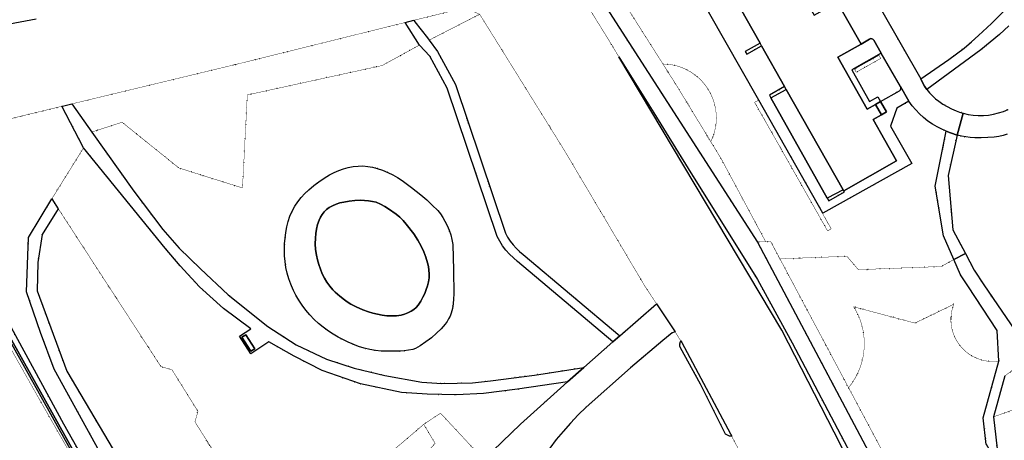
# Model space of a CAD drawing. Header units: millimetres. Extents: x 0 to 1134213, y -536989 to 313336.
# Tile 56 of 86: x 379802 to 544705, y -180352 to -109832. Entities that reach past the tile are written whole.
import ezdxf

# ---------------------------------------------------------------- set-up
doc = ezdxf.new("R2010")
doc.units = ezdxf.units.MM
doc.linetypes.add('DOT', pattern=[6.35, 0, -6.35])
for name, color, linetype in [('ondersteunendwaterdeel_oever_slootkant', 7, 'Continuous'), ('panden', 7, 'Continuous'), ('scheiding_muur', 7, 'Continuous'), ('terreindeelbegroeid', 7, 'DOT'), ('waterdeel', 4, 'Continuous'), ('wegdeel_rijbaan', 7, 'Continuous'), ('wegdeel_voetpad', 7, 'Continuous')]:
    doc.layers.add(name, color=color, linetype=linetype)
doc.layers.add('plustopo_luifel', color=7, linetype='Continuous', true_color=0x8a193f)
doc.layers.add('scheiding_hek', color=7, linetype='Continuous', true_color=0x8a193f)

msp = doc.modelspace()

# ---------------------------------------------------------------- linework, layer by layer
at = {"layer": 'ondersteunendwaterdeel_oever_slootkant'}
for points in [[(524422.7, -195850.6, 0), (517345.7, -181178.6, 0), (507461.7, -161888.6, 0), (480163.7, -116080.6, 0), (486000.7, -125455.6, 0), (491767.7, -134795.6, 0), (503382.7, -153406.6, 0), (509186.7, -163991.6, 0), (518919.7, -182570.6, 0), (524615.7, -195748.6, 0)], [(426049.7, -156001.6, 0), (425595.7, -155098.6, 0), (425212.7, -154198.6, 0), (424885.7, -153276.6, 0), (424613.7, -152336.6, 0), (424399.7, -151382.6, 0), (424251.7, -150399.6, 0), (424162.7, -149409.6, 0), (424131.7, -148415.6, 0), (424159.7, -147421.6, 0), (424347.7, -145497.6, 0), (424518.7, -144573.6, 0), (424758.7, -143664.6, 0), (425064.7, -142776.6, 0), (425437.7, -141913.6, 0), (425889.7, -141120.6, 0), (426399.7, -140363.6, 0), (426962.7, -139645.6, 0), (427577.7, -138971.6, 0), (428240.7, -138344.6, 0), (429052.7, -137650.6, 0), (429902.7, -137003.6, 0), (430787.7, -136404.6, 0), (431704.7, -135857.6, 0), (432452.7, -135466.6, 0), (433225.7, -135129.6, 0), (434020.7, -134847.6, 0), (434833.7, -134621.6, 0), (435660.7, -134453.6, 0), (436470.7, -134365.6, 0), (437285.7, -134353.6, 0), (438098.7, -134418.6, 0), (438901.7, -134559.6, 0), (439687.7, -134775.6, 0), (440570.7, -135085.6, 0), (441433.7, -135446.6, 0), (442274.7, -135856.6, 0), (443089.7, -136315.6, 0), (443877.7, -136820.6, 0), (445444.7, -137987.6, 0), (446985.7, -139190.6, 0), (447963.7, -140026.6, 0), (448905.7, -140902.6, 0), (449809.7, -141817.6, 0), (450262.7, -142382.6, 0), (450666.7, -142983.6, 0), (451018.7, -143615.6, 0), (451396.7, -144348.6, 0), (451719.7, -145108.6, 0), (451984.7, -145889.6, 0), (452190.7, -146689.6, 0), (452335.7, -147501.6, 0), (452446.7, -151832.6, 0), (452494.7, -155839.6, 0), (452482.7, -156651.6, 0), (452406.7, -157459.6, 0), (452266.7, -158258.6, 0), (452063.7, -159044.6, 0), (451875.7, -159529.6, 0), (451643.7, -159995.6, 0), (451370.7, -160438.6, 0), (451058.7, -160854.6, 0), (450371.7, -161643.6, 0), (449630.7, -162380.6, 0), (448761.7, -163142.6, 0), (447844.7, -163845.6, 0), (446882.7, -164485.6, 0), (446483.7, -164726.6, 0), (446064.7, -164931.6, 0), (445629.7, -165098.6, 0), (444916.7, -165242.6, 0), (444195.7, -165340.6, 0), (443469.7, -165391.6, 0), (441546.7, -165421.6, 0), (440350.7, -165390.6, 0), (439388.7, -165283.6, 0), (438434.7, -165114.6, 0), (437494.7, -164884.6, 0), (436570.7, -164594.6, 0), (434838.7, -163906.6, 0), (434027.7, -163527.6, 0), (433140.7, -163059.6, 0), (432280.7, -162545.6, 0), (431532.7, -162046.6, 0), (430640.7, -161398.6, 0), (429864.7, -160759.6, 0), (429120.7, -160070.6, 0), (428399.7, -159318.6, 0), (427725.7, -158524.6, 0), (427116.7, -157717.6, 0), (426557.7, -156875.6, 0)], [(441301.7, -159474.6, 0), (442096.7, -159506.6, 0), (442890.7, -159462.6, 0), (443676.7, -159342.6, 0), (444256.7, -159194.6, 0), (444815.7, -158981.6, 0), (445347.7, -158706.6, 0), (445784.7, -158416.6, 0), (446184.7, -158077.6, 0), (446542.7, -157694.6, 0), (446978.7, -157033.6, 0), (447346.7, -156331.6, 0), (447645.7, -155716.6, 0), (447896.7, -155081.6, 0), (448098.7, -154429.6, 0), (448250.7, -153763.6, 0), (448352.7, -153087.6, 0), (448375.7, -152464.6, 0), (448344.7, -151841.6, 0), (448259.7, -151223.6, 0), (448122.7, -150615.6, 0), (447839.7, -149659.6, 0), (447487.7, -148726.6, 0), (447066.7, -147822.6, 0), (446461.7, -146780.6, 0), (445825.7, -145756.6, 0), (444529.7, -144102.6, 0), (444011.7, -143516.6, 0), (443453.7, -142966.6, 0), (442860.7, -142456.6, 0), (441596.7, -141534.6, 0), (440929.7, -141124.6, 0), (440236.7, -140761.6, 0), (439520.7, -140445.6, 0), (438875.7, -140288.6, 0), (438221.7, -140181.6, 0), (437560.7, -140124.6, 0), (436897.7, -140116.6, 0), (435951.7, -140155.6, 0), (435008.7, -140251.6, 0), (434073.7, -140402.6, 0), (433435.7, -140550.6, 0), (432813.7, -140756.6, 0), (432211.7, -141016.6, 0), (431636.7, -141330.6, 0), (431192.7, -141656.6, 0), (430795.7, -142036.6, 0), (430450.7, -142465.6, 0), (430163.7, -142934.6, 0), (429939.7, -143437.6, 0), (429686.7, -144176.6, 0), (429498.7, -144934.6, 0), (429377.7, -145705.6, 0), (429323.7, -146484.6, 0), (429313.7, -147427.6, 0), (429367.7, -148369.6, 0), (429487.7, -149304.6, 0), (429656.7, -150106.6, 0), (429879.7, -150894.6, 0), (430156.7, -151666.6, 0), (430485.7, -152416.6, 0), (430841.7, -153150.6, 0), (431258.7, -153851.6, 0), (431733.7, -154514.6, 0), (432263.7, -155134.6, 0), (432645.7, -155516.6, 0), (433417.7, -156200.6, 0), (434211.7, -156814.6, 0), (434630.7, -157107.6, 0), (435252.7, -157508.6, 0), (436128.7, -157995.6, 0), (437267.7, -158495.6, 0), (438195.7, -158817.6, 0), (438958.7, -159039.6, 0), (439731.7, -159223.6, 0), (440513.7, -159367.6, 0)], [(499045.7, -179673.6, 0), (498685.7, -179639.6, 0), (498460.7, -179567.6, 0), (498224.7, -179446.6, 0), (498008.7, -179291.6, 0), (493832.7, -170956.6, 0), (490461.7, -164833.6, 0), (490372.7, -164552.6, 0), (490354.7, -164258.6, 0), (490407.7, -163968.6, 0), (490529.7, -163699.6, 0), (490678.7, -163968.6, 0), (498838.7, -179285.6, 0)]]:
    msp.add_polyline3d(points, close=True, dxfattribs=at)
for points in [[(485350.7, -354712.6, 0), (478494.7, -342361.6, 0), (477964.7, -341407.6, 0), (469174.7, -325571.6, 0), (466432.7, -320631.6, 0), (464083.7, -315172.6, 0), (458663.7, -305773.6, 0), (452352.7, -294634.6, 0), (443927.7, -279342.6, 0), (427703.7, -250006.6, 0), (425407.7, -245911.6, 0), (415516.7, -228066.6, 0), (425265.7, -216048.6, 0), (432461.7, -206861.6, 0), (431807.7, -205918.6, 0), (414480.7, -227292.6, 0), (412859.7, -225348.6, 0), (411538.7, -222979.6, 0), (360151.7, -130815.6, 0)], [(361524.7, -130483.6, 0), (387117.7, -177583.6, 0), (414404.7, -225807.6, 0), (431997.7, -204354.6, 0), (432664.7, -205533.6, 0), (433481.7, -206976.6, 0), (428184.7, -213988.6, 0), (428041.7, -214156.6, 0), (416422.7, -227767.6, 0), (428571.7, -249515.6, 0), (445135.7, -278563.6, 0), (453171.7, -293717.6, 0), (464988.7, -314660.6, 0), (487397.7, -355733.6, 0), (509636.7, -342552.6, 0), (528585.7, -330230.6, 0), (529923.7, -328542.6, 0), (548906.7, -316702.6, 0), (551616.7, -317055.6, 0), (552318.7, -318926.6, 0), (510773.7, -345108.6, 0), (501409.7, -350431.6, 0), (488413.7, -358286.6, 0)]]:
    msp.add_polyline3d(points, dxfattribs=at)
at = {"layer": 'panden'}
msp.add_polyline3d([(511279.7, -106310.6, 0), (511584.7, -106850.6, 0), (512858.7, -109099.6, 0), (516255.7, -107175.6, 0), (516729.7, -106907.6, 0), (520706.7, -113930.6, 0), (516835.7, -116123.6, 0), (521762.7, -124822.6, 0), (523154.7, -124034.6, 0), (524140.7, -125774.6, 0), (522748.7, -126562.6, 0), (526666.7, -133482.6, 0), (517804.7, -138502.6, 0), (517722.7, -138357.6, 0), (508187.7, -121528.6, 0), (507911.7, -121041.6, 0), (504030.7, -114192.6, 0), (503794.7, -113774.6, 0), (489219.7, -88029.6, 0), (498082.7, -83008.6, 0)], close=True, dxfattribs=at)
at = {"layer": 'plustopo_luifel'}
msp.add_polyline3d([(517722.7, -138357.6, 0), (515059.7, -139771.6, 0), (505620.7, -122936.6, 0), (508187.7, -121528.6, 0)], dxfattribs=at)
at = {"layer": 'scheiding_hek'}
for p, q in [((467126.7, -90830.6), (503375.7, -147107.6)), ((503375.7, -147107.6), (528167.7, -193864.6))]:
    msp.add_line(p, q, dxfattribs=at)
at = {"layer": 'scheiding_muur'}
msp.add_polyline3d([(417023.7, -163047.6, 0), (418539.7, -165401.6, 0), (419170.7, -164995.6, 0), (417654.7, -162641.6, 0), (417023.7, -163047.6, 0)], dxfattribs=at)
at = {"layer": 'terreindeelbegroeid'}
for points in [[(465476.7, -88920.6, 0), (465778.7, -88736.6, 0), (467126.7, -90830.6, 0), (503375.7, -147107.6, 0), (528167.7, -193864.6, 0), (527073.7, -194472.6, 0), (536884.7, -211847.6, 0), (533372.7, -213844.6, 0), (527442.7, -201873.6, 0), (524422.7, -195850.6, 0), (524615.7, -195748.6, 0), (518919.7, -182570.6, 0), (509186.7, -163991.6, 0), (503382.7, -153406.6, 0), (491767.7, -134795.6, 0), (486000.7, -125455.6, 0), (480163.7, -116080.6, 0), (478968.7, -114075.6, 0), (467811.7, -96030.6, 0), (466027.7, -93097.6, 0), (467134.7, -91467.6, 0), (466024.7, -89803.6, 0)], [(477234.7, -101010.6, 0), (487525.7, -117252.6, 0), (489943.7, -121069.6, 0), (495548.7, -130291.6, 0), (497322.7, -133209.6, 0), (504743.7, -147062.6, 0), (503375.7, -147107.6, 0), (494641.7, -133547.6, 0), (485345.7, -119115.6, 0), (481819.7, -113640.6, 0), (467126.7, -90830.6, 0), (467527.7, -90600.6, 0), (469786.7, -89256.6, 0)], [(448384.7, -113256.6, 0), (448095.7, -112855.6, 0), (446005.7, -110219.6, 0), (445824.7, -109940.6, 0), (453031.7, -108161.6, 0), (455066.7, -108165.6, 0), (456834.7, -108918.6, 0)], [(391882.7, -128667.6, 0), (388551.7, -123946.6, 0), (416136.7, -117303.6, 0), (443819.7, -110435.6, 0), (444362.7, -110301.6, 0), (446744.7, -114098.6, 0), (440489.7, -117522.6, 0), (417926.7, -122447.6, 0), (417118.7, -138044.6, 0), (406459.7, -134690.6, 0), (396947.7, -127027.6, 0)], [(458179.7, -111080.6, 0), (460177.7, -114294.6, 0), (470972.7, -131657.6, 0), (484606.7, -154675.6, 0), (486471.7, -157481.6, 0), (480311.7, -162855.6, 0), (464131.7, -149186.6, 0), (463523.7, -148691.6, 0), (462955.7, -148150.6, 0), (462430.7, -147567.6, 0), (461951.7, -146945.6, 0), (461522.7, -146289.6, 0), (461145.7, -145601.6, 0), (452763.7, -120717.6, 0), (449759.7, -115160.6, 0), (448384.7, -113256.6, 0), (456834.7, -108918.6, 0)], [(504030.7, -114192.6, 0), (501576.7, -115627.6, 0), (501321.7, -115175.6, 0), (503794.7, -113774.6, 0)], [(479167.7, -163853.6, 0), (474286.7, -168135.6, 0), (466047.7, -169400.6, 0), (458634.7, -170400.6, 0), (455643.7, -170686.6, 0), (450505.7, -170851.6, 0), (447178.7, -170586.6, 0), (440970.7, -169495.6, 0), (435824.7, -168255.6, 0), (431177.7, -166757.6, 0), (426129.7, -164340.6, 0), (421347.7, -161294.6, 0), (414733.7, -155944.6, 0), (410108.7, -151615.6, 0), (406523.7, -148154.6, 0), (403755.7, -144995.6, 0), (398893.7, -138604.6, 0), (391882.7, -128667.6, 0), (396947.7, -127027.6, 0), (406459.7, -134690.6, 0), (417118.7, -138044.6, 0), (417926.7, -122447.6, 0), (440489.7, -117522.6, 0), (446744.7, -114098.6, 0), (448486.7, -115959.6, 0), (451382.7, -121318.6, 0), (459757.7, -146176.6, 0), (460188.7, -146978.6, 0), (460679.7, -147743.6, 0), (461229.7, -148468.6, 0), (461834.7, -149148.6, 0), (462490.7, -149779.6, 0), (463193.7, -150357.6, 0)], [(527331.7, -121054.6, 0), (527391.7, -121238.6, 0), (527377.7, -121432.6, 0), (527291.7, -121605.6, 0), (527146.7, -121734.6, 0), (523978.7, -123559.6, 0), (523513.7, -122739.6, 0), (522121.7, -123528.6, 0), (519140.7, -118264.6, 0), (524105.7, -115452.6, 0)], [(524007.7, -116324.6, 0), (519892.7, -118650.6, 0), (519744.7, -118389.6, 0), (519596.7, -118128.6, 0), (523711.7, -115802.6, 0), (523859.7, -116063.6, 0)], [(524007.7, -116324.6, 0), (523859.7, -116063.6, 0), (523711.7, -115802.6, 0), (519596.7, -118128.6, 0), (519744.7, -118389.6, 0), (519892.7, -118650.6, 0)], [(495548.7, -130291.6, 0), (489943.7, -121069.6, 0), (487525.7, -117252.6, 0), (488353.7, -117299.6, 0), (489173.7, -117421.6, 0), (489979.7, -117618.6, 0), (490763.7, -117888.6, 0), (491519.7, -118229.6, 0), (492241.7, -118637.6, 0), (492922.7, -119110.6, 0), (493557.7, -119643.6, 0), (494141.7, -120232.6, 0), (494668.7, -120872.6, 0), (495135.7, -121557.6, 0), (495537.7, -122283.6, 0), (495870.7, -123042.6, 0), (496133.7, -123829.6, 0), (496323.7, -124636.6, 0), (496438.7, -125457.6, 0), (496477.7, -126286.6, 0), (496440.7, -127114.6, 0), (496328.7, -127936.6, 0), (496140.7, -128744.6, 0), (495880.7, -129531.6, 0)], [(508187.7, -121528.6, 0), (505620.7, -122936.6, 0), (505364.7, -122484.6, 0), (507911.7, -121041.6, 0)], [(514311.7, -142248.6, 0), (514239.7, -142288.6, 0), (515719.7, -144898.6, 0), (515415.7, -145071.6, 0), (515111.7, -145244.6, 0), (502888.7, -123697.6, 0), (503192.7, -123524.6, 0), (503496.7, -123351.6, 0), (503569.7, -123310.6, 0)], [(404098.7, -210252.6, 0), (399703.7, -202554.6, 0), (382767.7, -172893.6, 0), (372956.7, -155481.6, 0), (367579.7, -145940.6, 0), (359813.7, -130897.6, 0), (359849.7, -130888.6, 0), (359869.7, -130925.6, 0)], [(426049.7, -156001.6, 0), (426557.7, -156875.6, 0), (427116.7, -157717.6, 0), (427725.7, -158524.6, 0), (428399.7, -159318.6, 0), (429120.7, -160070.6, 0), (429864.7, -160759.6, 0), (430640.7, -161398.6, 0), (431532.7, -162046.6, 0), (432280.7, -162545.6, 0), (433140.7, -163059.6, 0), (434027.7, -163527.6, 0), (434838.7, -163906.6, 0), (436570.7, -164594.6, 0), (437494.7, -164884.6, 0), (438434.7, -165114.6, 0), (439388.7, -165283.6, 0), (440350.7, -165390.6, 0), (441546.7, -165421.6, 0), (443469.7, -165391.6, 0), (444195.7, -165340.6, 0), (444916.7, -165242.6, 0), (445629.7, -165098.6, 0), (446064.7, -164931.6, 0), (446483.7, -164726.6, 0), (446882.7, -164485.6, 0), (447844.7, -163845.6, 0), (448761.7, -163142.6, 0), (449630.7, -162380.6, 0), (450371.7, -161643.6, 0), (451058.7, -160854.6, 0), (451370.7, -160438.6, 0), (451643.7, -159995.6, 0), (451875.7, -159529.6, 0), (452063.7, -159044.6, 0), (452266.7, -158258.6, 0), (452406.7, -157459.6, 0), (452482.7, -156651.6, 0), (452494.7, -155839.6, 0), (452446.7, -151832.6, 0), (452335.7, -147501.6, 0), (452190.7, -146689.6, 0), (451984.7, -145889.6, 0), (451719.7, -145108.6, 0), (451396.7, -144348.6, 0), (451018.7, -143615.6, 0), (450666.7, -142983.6, 0), (450262.7, -142382.6, 0), (449809.7, -141817.6, 0), (448905.7, -140902.6, 0), (447963.7, -140026.6, 0), (446985.7, -139190.6, 0), (445444.7, -137987.6, 0), (443877.7, -136820.6, 0), (443089.7, -136315.6, 0), (442274.7, -135856.6, 0), (441433.7, -135446.6, 0), (440570.7, -135085.6, 0), (439687.7, -134775.6, 0), (438901.7, -134559.6, 0), (438098.7, -134418.6, 0), (437285.7, -134353.6, 0), (436470.7, -134365.6, 0), (435660.7, -134453.6, 0), (434833.7, -134621.6, 0), (434020.7, -134847.6, 0), (433225.7, -135129.6, 0), (432452.7, -135466.6, 0), (431704.7, -135857.6, 0), (430787.7, -136404.6, 0), (429902.7, -137003.6, 0), (429052.7, -137650.6, 0), (428240.7, -138344.6, 0), (427577.7, -138971.6, 0), (426962.7, -139645.6, 0), (426399.7, -140363.6, 0), (425889.7, -141120.6, 0), (425437.7, -141913.6, 0), (425064.7, -142776.6, 0), (424758.7, -143664.6, 0), (424518.7, -144573.6, 0), (424347.7, -145497.6, 0), (424159.7, -147421.6, 0), (424131.7, -148415.6, 0), (424162.7, -149409.6, 0), (424251.7, -150399.6, 0), (424399.7, -151382.6, 0), (424613.7, -152336.6, 0), (424885.7, -153276.6, 0), (425212.7, -154198.6, 0), (425595.7, -155098.6, 0)], [(517804.7, -138502.6, 0), (517927.7, -138719.6, 0), (515294.7, -140187.6, 0), (515059.7, -139771.6, 0), (517722.7, -138357.6, 0)], [(386263.7, -141526.6, 0), (403443.7, -167975.6, 0), (405304.7, -168521.6, 0), (409665.7, -175507.6, 0), (409150.7, -177255.6, 0), (416918.7, -189545.6, 0), (420372.7, -194869.6, 0), (408413.7, -196583.6, 0), (405798.7, -196059.6, 0), (403838.7, -195044.6, 0), (400340.7, -190006.6, 0), (396189.7, -183140.6, 0), (387694.7, -168731.6, 0), (382701.7, -155275.6, 0), (382829.7, -150522.6, 0), (383538.7, -145870.6, 0)], [(507125.7, -149930.6, 0), (508534.7, -152578.6, 0), (518621.7, -171525.6, 0), (527843.7, -188846.6, 0), (527147.7, -189239.6, 0), (529391.7, -193184.6, 0), (528166.7, -193865.6, 0), (528087.7, -193717.6, 0), (503375.7, -147107.6, 0), (504743.7, -147062.6, 0), (505583.7, -147034.6, 0)], [(536233.7, -150043.6, 0), (537369.7, -152633.6, 0), (538577.7, -154461.6, 0), (543512.7, -161930.6, 0), (543788.7, -167073.6, 0), (543048.7, -167138.6, 0), (542304.7, -167125.6, 0), (541567.7, -167033.6, 0), (540843.7, -166865.6, 0), (540141.7, -166621.6, 0), (539469.7, -166304.6, 0), (538833.7, -165918.6, 0), (538242.7, -165468.6, 0), (537702.7, -164957.6, 0), (537218.7, -164393.6, 0), (536797.7, -163781.6, 0), (536442.7, -163128.6, 0), (536158.7, -162441.6, 0), (535948.7, -161728.6, 0), (535815.7, -160997.6, 0), (535759.7, -160255.6, 0), (535782.7, -159513.6, 0), (535882.7, -158776.6, 0), (536060.7, -158055.6, 0), (536246.7, -157539.6, 0), (529746.7, -160696.6, 0), (519469.7, -157963.6, 0), (519669.7, -158274.6, 0), (520112.7, -159107.6, 0), (520486.7, -159972.6, 0), (520789.7, -160865.6, 0), (521018.7, -161780.6, 0), (521173.7, -162710.6, 0), (521251.7, -163650.6, 0), (521254.7, -164593.6, 0), (521179.7, -165533.6, 0), (521029.7, -166464.6, 0), (520804.7, -167380.6, 0), (520505.7, -168274.6, 0), (520135.7, -169142.6, 0), (519695.7, -169976.6, 0), (519190.7, -170772.6, 0), (518621.7, -171525.6, 0), (508534.7, -152578.6, 0), (507125.7, -149930.6, 0), (518350.7, -149499.6, 0), (520264.7, -151742.6, 0), (534146.7, -151209.6, 0)], [(551728.7, -173277.6, 0), (542913.7, -176410.6, 0), (544804.7, -169535.6, 0), (547351.7, -167741.6, 0), (549573.7, -171102.6, 0), (550630.7, -172210.6, 0)], [(564170.7, -197090.6, 0), (557540.7, -200945.6, 0), (558176.7, -202030.6, 0), (553742.7, -204535.6, 0), (543041.7, -185626.6, 0), (544074.7, -185038.6, 0), (543925.7, -184773.6, 0), (543816.7, -184229.6, 0), (543674.7, -183255.6, 0), (542913.7, -176410.6, 0), (551728.7, -173277.6, 0), (552987.7, -174409.6, 0), (554292.7, -175488.6, 0), (555640.7, -176512.6, 0), (557030.7, -177479.6, 0), (561831.7, -180514.6, 0), (567750.7, -184298.6, 0), (574090.7, -188178.6, 0)], [(455968.7, -185078.6, 0), (453078.7, -188022.6, 0), (448661.7, -192640.6, 0), (447229.7, -187876.6, 0), (446182.7, -184393.6, 0), (449379.7, -180850.6, 0), (447462.7, -177682.6, 0), (450286.7, -175805.6, 0), (456409.7, -182394.6, 0)]]:
    msp.add_polyline3d(points, close=True, dxfattribs=at)
for points in [[(544641.7, -108409.6, 0), (542532.7, -110459.6, 0), (540391.7, -112475.6, 0), (539193.7, -113548.6, 0), (537959.7, -114580.6, 0), (536692.7, -115570.6, 0), (535392.7, -116517.6, 0), (530703.7, -119763.6, 0), (513826.7, -90133.6, 0)], [(492412.7, -103641.6, 0), (503569.7, -123310.6, 0), (503496.7, -123351.6, 0), (503192.7, -123524.6, 0), (502888.7, -123697.6, 0), (515111.7, -145244.6, 0), (515415.7, -145071.6, 0), (515719.7, -144898.6, 0), (514239.7, -142288.6, 0), (514311.7, -142248.6, 0), (529212.7, -133919.6, 0), (525670.7, -127664.6, 0), (526719.7, -124645.6, 0), (528717.7, -123513.6, 0), (529268.7, -124255.6, 0), (529866.7, -124960.6, 0), (530509.7, -125624.6, 0), (531194.7, -126245.6, 0), (531917.7, -126820.6, 0), (532677.7, -127347.6, 0), (533469.7, -127823.6, 0), (534011.7, -128097.6, 0), (534946.7, -128524.6, 0), (533112.7, -137738.6, 0), (534497.7, -146081.6, 0), (536233.7, -150043.6, 0), (534146.7, -151209.6, 0), (520264.7, -151742.6, 0), (518350.7, -149499.6, 0), (507125.7, -149930.6, 0), (505583.7, -147034.6, 0), (504743.7, -147062.6, 0), (497322.7, -133209.6, 0), (495548.7, -130291.6, 0), (495880.7, -129531.6, 0), (496140.7, -128744.6, 0), (496328.7, -127936.6, 0), (496440.7, -127114.6, 0), (496477.7, -126286.6, 0), (496438.7, -125457.6, 0), (496323.7, -124636.6, 0), (496133.7, -123829.6, 0), (495870.7, -123042.6, 0), (495537.7, -122283.6, 0), (495135.7, -121557.6, 0), (494668.7, -120872.6, 0), (494141.7, -120232.6, 0), (493557.7, -119643.6, 0), (492922.7, -119110.6, 0), (492241.7, -118637.6, 0), (491519.7, -118229.6, 0), (490763.7, -117888.6, 0), (489979.7, -117618.6, 0), (489173.7, -117421.6, 0), (488353.7, -117299.6, 0), (487525.7, -117252.6, 0), (477234.7, -101010.6, 0)], [(545333.7, -124864.6, 0), (544546.7, -125200.6, 0), (543734.7, -125472.6, 0), (542903.7, -125679.6, 0), (542058.7, -125820.6, 0), (541205.7, -125893.6, 0), (540349.7, -125898.6, 0), (539495.7, -125835.6, 0), (538648.7, -125705.6, 0), (537815.7, -125508.6, 0), (537227.7, -125327.6, 0), (536650.7, -125112.6, 0), (535878.7, -124773.6, 0), (535143.7, -124396.6, 0), (534433.7, -123975.6, 0), (533749.7, -123513.6, 0), (533186.7, -123080.6, 0), (532659.7, -122603.6, 0), (532172.7, -122087.6, 0), (531727.7, -121533.6, 0), (540794.7, -114882.6, 0), (543909.7, -112306.6, 0), (544697.7, -111587.6, 0), (545459.7, -110841.6, 0)], [(414404.7, -225807.6, 0), (387117.7, -177583.6, 0), (361524.7, -130483.6, 0), (386881.7, -124350.6, 0), (390496.7, -131330.6, 0), (385184.7, -139864.6, 0), (381263.7, -146323.6, 0), (380953.7, -155477.6, 0), (383258.7, -162290.6, 0), (385566.7, -168432.6, 0), (399280.7, -193281.6, 0)], [(551798.7, -169674.6, 0), (541260.7, -154273.6, 0), (539644.7, -151799.6, 0), (538190.7, -149019.6, 0), (536111.7, -145044.6, 0), (535286.7, -135939.6, 0), (536795.7, -129173.6, 0), (537526.7, -129359.6, 0), (538265.7, -129497.6, 0), (539011.7, -129589.6, 0), (539761.7, -129633.6, 0), (540851.7, -129646.6, 0), (541940.7, -129612.6, 0), (543027.7, -129532.6, 0), (543764.7, -129432.6, 0), (544491.7, -129272.6, 0), (545202.7, -129051.6, 0)], [(416918.7, -189545.6, 0), (409150.7, -177255.6, 0), (409665.7, -175507.6, 0), (405304.7, -168521.6, 0), (403443.7, -167975.6, 0), (386263.7, -141526.6, 0), (385184.7, -139864.6, 0), (390496.7, -131330.6, 0), (404157.7, -148110.6, 0), (406656.7, -151088.6, 0), (409918.7, -154612.6, 0), (413922.7, -158266.6, 0), (418515.7, -161670.6, 0), (416624.7, -162888.6, 0), (418518.7, -165830.6, 0), (421553.7, -163852.6, 0), (425771.7, -166238.6, 0), (430484.7, -168654.6, 0), (436863.7, -170890.6, 0), (443768.7, -172327.6, 0), (448026.7, -172589.6, 0), (452967.7, -172751.6, 0), (457487.7, -172507.6, 0), (463192.7, -171782.6, 0), (471545.7, -170553.6, 0), (470374.7, -171585.6, 0), (463689.7, -177630.6, 0), (455968.7, -185078.6, 0)], [(527843.7, -188846.6, 0), (518621.7, -171525.6, 0), (519190.7, -170772.6, 0), (519695.7, -169976.6, 0), (520135.7, -169142.6, 0), (520505.7, -168274.6, 0), (520804.7, -167380.6, 0), (521029.7, -166464.6, 0), (521179.7, -165533.6, 0), (521254.7, -164593.6, 0), (521251.7, -163650.6, 0), (521173.7, -162710.6, 0), (521018.7, -161780.6, 0), (520789.7, -160865.6, 0), (520486.7, -159972.6, 0), (520112.7, -159107.6, 0), (519669.7, -158274.6, 0), (519469.7, -157963.6, 0), (529746.7, -160696.6, 0), (536246.7, -157539.6, 0), (536060.7, -158055.6, 0), (535882.7, -158776.6, 0), (535782.7, -159513.6, 0), (535759.7, -160255.6, 0), (535815.7, -160997.6, 0), (535948.7, -161728.6, 0), (536158.7, -162441.6, 0), (536442.7, -163128.6, 0), (536797.7, -163781.6, 0), (537218.7, -164393.6, 0), (537702.7, -164957.6, 0), (538242.7, -165468.6, 0), (538833.7, -165918.6, 0), (539469.7, -166304.6, 0), (540141.7, -166621.6, 0), (540843.7, -166865.6, 0), (541567.7, -167033.6, 0), (542304.7, -167125.6, 0), (543048.7, -167138.6, 0), (543788.7, -167073.6, 0), (541154.7, -176571.6, 0), (541681.7, -181042.6, 0)], [(468588.7, -181655.6, 0), (469667.7, -180236.6, 0), (470795.7, -178855.6, 0), (472030.7, -177454.6, 0), (473315.7, -176100.6, 0), (474650.7, -174794.6, 0), (482125.7, -168182.6, 0), (487495.7, -163616.6, 0), (489073.7, -162312.6, 0), (489599.7, -162188.6, 0), (490529.7, -163699.6, 0), (490407.7, -163968.6, 0), (490354.7, -164258.6, 0), (490372.7, -164552.6, 0), (490461.7, -164833.6, 0), (493832.7, -170956.6, 0), (498008.7, -179291.6, 0), (498224.7, -179446.6, 0), (498460.7, -179567.6, 0), (498685.7, -179639.6, 0), (499045.7, -179673.6, 0), (505633.7, -192039.6, 0)], [(456409.7, -182394.6, 0), (450286.7, -175805.6, 0), (447462.7, -177682.6, 0), (439481.7, -184481.6, 0)], [(439481.7, -184481.6, 0), (447462.7, -177682.6, 0), (449379.7, -180850.6, 0)]]:
    msp.add_polyline3d(points, dxfattribs=at)
at = {"layer": 'waterdeel'}
for points in [[(412859.7, -225348.6, 0), (412376.7, -224769.6, 0), (412346.7, -224728.6, 0), (411407.7, -223052.6, 0), (404098.7, -210252.6, 0), (359869.7, -130925.6, 0), (359849.7, -130888.6, 0), (360151.7, -130815.6, 0), (411538.7, -222979.6, 0)], [(441301.7, -159474.6, 0), (440513.7, -159367.6, 0), (439731.7, -159223.6, 0), (438958.7, -159039.6, 0), (438195.7, -158817.6, 0), (437267.7, -158495.6, 0), (436128.7, -157995.6, 0), (435252.7, -157508.6, 0), (434630.7, -157107.6, 0), (434211.7, -156814.6, 0), (433417.7, -156200.6, 0), (432645.7, -155516.6, 0), (432263.7, -155134.6, 0), (431733.7, -154514.6, 0), (431258.7, -153851.6, 0), (430841.7, -153150.6, 0), (430485.7, -152416.6, 0), (430156.7, -151666.6, 0), (429879.7, -150894.6, 0), (429656.7, -150106.6, 0), (429487.7, -149304.6, 0), (429367.7, -148369.6, 0), (429313.7, -147427.6, 0), (429323.7, -146484.6, 0), (429377.7, -145705.6, 0), (429498.7, -144934.6, 0), (429686.7, -144176.6, 0), (429939.7, -143437.6, 0), (430163.7, -142934.6, 0), (430450.7, -142465.6, 0), (430795.7, -142036.6, 0), (431192.7, -141656.6, 0), (431636.7, -141330.6, 0), (432211.7, -141016.6, 0), (432813.7, -140756.6, 0), (433435.7, -140550.6, 0), (434073.7, -140402.6, 0), (435008.7, -140251.6, 0), (435951.7, -140155.6, 0), (436897.7, -140116.6, 0), (437560.7, -140124.6, 0), (438221.7, -140181.6, 0), (438875.7, -140288.6, 0), (439520.7, -140445.6, 0), (440236.7, -140761.6, 0), (440929.7, -141124.6, 0), (441596.7, -141534.6, 0), (442860.7, -142456.6, 0), (443453.7, -142966.6, 0), (444011.7, -143516.6, 0), (444529.7, -144102.6, 0), (445825.7, -145756.6, 0), (446461.7, -146780.6, 0), (447066.7, -147822.6, 0), (447487.7, -148726.6, 0), (447839.7, -149659.6, 0), (448122.7, -150615.6, 0), (448259.7, -151223.6, 0), (448344.7, -151841.6, 0), (448375.7, -152464.6, 0), (448352.7, -153087.6, 0), (448250.7, -153763.6, 0), (448098.7, -154429.6, 0), (447896.7, -155081.6, 0), (447645.7, -155716.6, 0), (447346.7, -156331.6, 0), (446978.7, -157033.6, 0), (446542.7, -157694.6, 0), (446184.7, -158077.6, 0), (445784.7, -158416.6, 0), (445347.7, -158706.6, 0), (444815.7, -158981.6, 0), (444256.7, -159194.6, 0), (443676.7, -159342.6, 0), (442890.7, -159462.6, 0), (442096.7, -159506.6, 0)]]:
    msp.add_polyline3d(points, close=True, dxfattribs=at)
at = {"layer": 'wegdeel_rijbaan'}
for points in [[(513826.7, -90133.6, 0), (530703.7, -119763.6, 0), (530998.7, -120379.6, 0), (531340.7, -120970.6, 0), (531727.7, -121533.6, 0), (532172.7, -122087.6, 0), (532659.7, -122603.6, 0), (533186.7, -123080.6, 0), (533749.7, -123513.6, 0), (534433.7, -123975.6, 0), (535143.7, -124396.6, 0), (535878.7, -124773.6, 0), (536650.7, -125112.6, 0), (537227.7, -125327.6, 0), (537815.7, -125508.6, 0), (536795.7, -129173.6, 0), (535720.7, -128826.6, 0), (534946.7, -128524.6, 0), (534011.7, -128097.6, 0), (533469.7, -127823.6, 0), (532677.7, -127347.6, 0), (531917.7, -126820.6, 0), (531194.7, -126245.6, 0), (530509.7, -125624.6, 0), (529866.7, -124960.6, 0), (529268.7, -124255.6, 0), (528717.7, -123513.6, 0), (527331.7, -121054.6, 0), (524105.7, -115452.6, 0), (522839.7, -113255.6, 0), (522708.7, -113109.6, 0), (522532.7, -113024.6, 0), (522337.7, -113012.6, 0), (522152.7, -113074.6, 0), (520706.7, -113930.6, 0), (516729.7, -106907.6, 0)], [(545202.7, -129051.6, 0), (544491.7, -129272.6, 0), (543764.7, -129432.6, 0), (543027.7, -129532.6, 0), (541940.7, -129612.6, 0), (540851.7, -129646.6, 0), (539761.7, -129633.6, 0), (539011.7, -129589.6, 0), (538265.7, -129497.6, 0), (537526.7, -129359.6, 0), (536795.7, -129173.6, 0), (537815.7, -125508.6, 0), (538648.7, -125705.6, 0), (539495.7, -125835.6, 0), (540349.7, -125898.6, 0), (541205.7, -125893.6, 0), (542058.7, -125820.6, 0), (542903.7, -125679.6, 0), (543734.7, -125472.6, 0), (544546.7, -125200.6, 0), (545333.7, -124864.6, 0)], [(455968.7, -185078.6, 0), (463689.7, -177630.6, 0), (470374.7, -171585.6, 0), (471545.7, -170553.6, 0), (474286.7, -168135.6, 0), (479167.7, -163853.6, 0), (480311.7, -162855.6, 0), (486471.7, -157481.6, 0), (489599.7, -162188.6, 0), (489073.7, -162312.6, 0), (487495.7, -163616.6, 0), (482125.7, -168182.6, 0), (474650.7, -174794.6, 0), (473315.7, -176100.6, 0), (472030.7, -177454.6, 0), (470795.7, -178855.6, 0), (469667.7, -180236.6, 0), (468588.7, -181655.6, 0)]]:
    msp.add_polyline3d(points, dxfattribs=at)
at = {"layer": 'wegdeel_voetpad'}
for points in [[(489219.7, -88029.6, 0), (503794.7, -113774.6, 0), (501321.7, -115175.6, 0), (501576.7, -115627.6, 0), (504030.7, -114192.6, 0), (507911.7, -121041.6, 0), (505364.7, -122484.6, 0), (505620.7, -122936.6, 0), (515059.7, -139771.6, 0), (515294.7, -140187.6, 0), (517927.7, -138719.6, 0), (517804.7, -138502.6, 0), (526666.7, -133482.6, 0), (522748.7, -126562.6, 0), (524140.7, -125774.6, 0), (524966.7, -125305.6, 0), (523978.7, -123559.6, 0), (527146.7, -121734.6, 0), (527291.7, -121605.6, 0), (527377.7, -121432.6, 0), (527391.7, -121238.6, 0), (527331.7, -121054.6, 0), (528717.7, -123513.6, 0), (526719.7, -124645.6, 0), (525670.7, -127664.6, 0), (529212.7, -133919.6, 0), (514311.7, -142248.6, 0), (503569.7, -123310.6, 0), (492412.7, -103641.6, 0)], [(545459.7, -110841.6, 0), (544697.7, -111587.6, 0), (543909.7, -112306.6, 0), (540794.7, -114882.6, 0), (531727.7, -121533.6, 0), (531340.7, -120970.6, 0), (530998.7, -120379.6, 0), (530703.7, -119763.6, 0), (535392.7, -116517.6, 0), (536692.7, -115570.6, 0), (537959.7, -114580.6, 0), (539193.7, -113548.6, 0), (540391.7, -112475.6, 0), (542532.7, -110459.6, 0), (544641.7, -108409.6, 0), (545889.7, -107137.6, 0)], [(382536.7, -109722.6, 0), (378094.7, -110587.6, 0)], [(544804.7, -169535.6, 0), (542913.7, -176410.6, 0), (543674.7, -183255.6, 0), (543816.7, -184229.6, 0), (543925.7, -184773.6, 0), (543255.7, -183577.6, 0), (543164.7, -183629.6, 0), (541703.7, -181030.6, 0), (541681.7, -181042.6, 0), (541154.7, -176571.6, 0), (543788.7, -167073.6, 0), (543512.7, -161930.6, 0), (538577.7, -154461.6, 0), (537369.7, -152633.6, 0), (536233.7, -150043.6, 0), (538190.7, -149019.6, 0), (539644.7, -151799.6, 0), (541260.7, -154273.6, 0), (551798.7, -169674.6, 0)]]:
    msp.add_polyline3d(points, dxfattribs=at)
for points in [[(444362.7, -110301.6, 0), (445824.7, -109940.6, 0), (446005.7, -110219.6, 0), (448095.7, -112855.6, 0), (448384.7, -113256.6, 0), (449759.7, -115160.6, 0), (452763.7, -120717.6, 0), (461145.7, -145601.6, 0), (461522.7, -146289.6, 0), (461951.7, -146945.6, 0), (462430.7, -147567.6, 0), (462955.7, -148150.6, 0), (463523.7, -148691.6, 0), (464131.7, -149186.6, 0), (480311.7, -162855.6, 0), (479167.7, -163853.6, 0), (463193.7, -150357.6, 0), (462490.7, -149779.6, 0), (461834.7, -149148.6, 0), (461229.7, -148468.6, 0), (460679.7, -147743.6, 0), (460188.7, -146978.6, 0), (459757.7, -146176.6, 0), (451382.7, -121318.6, 0), (448486.7, -115959.6, 0), (446744.7, -114098.6, 0)], [(524105.7, -115452.6, 0), (519140.7, -118264.6, 0), (522121.7, -123528.6, 0), (523513.7, -122739.6, 0), (523978.7, -123559.6, 0), (523154.7, -124034.6, 0), (521762.7, -124822.6, 0), (516835.7, -116123.6, 0), (520706.7, -113930.6, 0), (522152.7, -113074.6, 0), (522337.7, -113012.6, 0), (522532.7, -113024.6, 0), (522708.7, -113109.6, 0), (522839.7, -113255.6, 0)], [(517722.7, -138357.6, 0), (515059.7, -139771.6, 0), (505620.7, -122936.6, 0), (508187.7, -121528.6, 0)], [(524140.7, -125774.6, 0), (523154.7, -124034.6, 0), (523978.7, -123559.6, 0), (524966.7, -125305.6, 0)], [(391882.7, -128667.6, 0), (398893.7, -138604.6, 0), (403755.7, -144995.6, 0), (406523.7, -148154.6, 0), (410108.7, -151615.6, 0), (414733.7, -155944.6, 0), (421347.7, -161294.6, 0), (426129.7, -164340.6, 0), (431177.7, -166757.6, 0), (435824.7, -168255.6, 0), (440970.7, -169495.6, 0), (447178.7, -170586.6, 0), (450505.7, -170851.6, 0), (455643.7, -170686.6, 0), (458634.7, -170400.6, 0), (466047.7, -169400.6, 0), (474286.7, -168135.6, 0), (471545.7, -170553.6, 0), (463192.7, -171782.6, 0), (457487.7, -172507.6, 0), (452967.7, -172751.6, 0), (448026.7, -172589.6, 0), (443768.7, -172327.6, 0), (436863.7, -170890.6, 0), (430484.7, -168654.6, 0), (425771.7, -166238.6, 0), (421553.7, -163852.6, 0), (418518.7, -165830.6, 0), (416624.7, -162888.6, 0), (418515.7, -161670.6, 0), (413922.7, -158266.6, 0), (409918.7, -154612.6, 0), (406656.7, -151088.6, 0), (404157.7, -148110.6, 0), (390496.7, -131330.6, 0), (386881.7, -124350.6, 0), (387168.7, -124281.6, 0), (388551.7, -123946.6, 0)], [(536795.7, -129173.6, 0), (535286.7, -135939.6, 0), (536111.7, -145044.6, 0), (538190.7, -149019.6, 0), (536233.7, -150043.6, 0), (534497.7, -146081.6, 0), (533112.7, -137738.6, 0), (534946.7, -128524.6, 0), (535720.7, -128826.6, 0)], [(386263.7, -141526.6, 0), (383538.7, -145870.6, 0), (382829.7, -150522.6, 0), (382701.7, -155275.6, 0), (387694.7, -168731.6, 0), (396189.7, -183140.6, 0), (400340.7, -190006.6, 0), (403838.7, -195044.6, 0), (405798.7, -196059.6, 0), (408413.7, -196583.6, 0), (420372.7, -194869.6, 0), (421311.7, -196316.6, 0), (408999.7, -198209.6, 0), (406705.7, -198124.6, 0), (402946.7, -197054.6, 0), (399280.7, -193281.6, 0), (385566.7, -168432.6, 0), (383258.7, -162290.6, 0), (380953.7, -155477.6, 0), (381263.7, -146323.6, 0), (385184.7, -139864.6, 0)], [(417023.7, -163047.6, 0), (418539.7, -165401.6, 0), (419170.7, -164995.6, 0), (417654.7, -162641.6, 0)], [(418539.7, -165401.6, 0), (417023.7, -163047.6, 0), (417654.7, -162641.6, 0), (419170.7, -164995.6, 0)]]:
    msp.add_polyline3d(points, close=True, dxfattribs=at)

doc.saveas('drawing.dxf')
